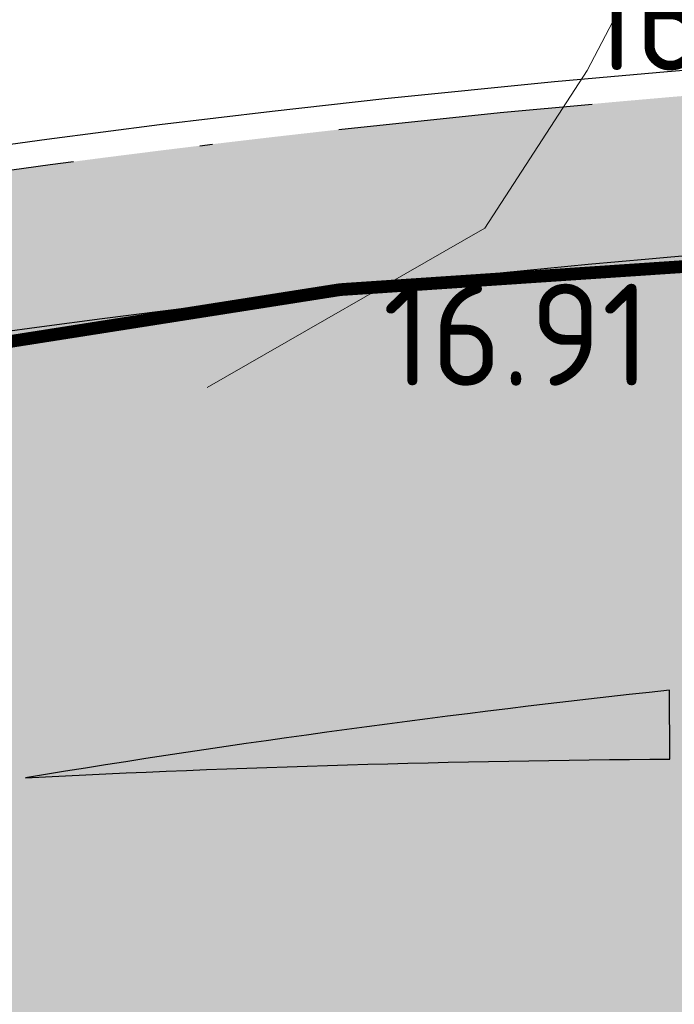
# Model space of a CAD drawing. Header units: metres. Extents: x 174255 to 175175, y 462028 to 462911.
# Tile 34 of 256: x 174549.48 to 174554.63, y 462265.46 to 462273.19. Entities that reach past the tile are written whole.
import ezdxf

# ---------------------------------------------------------------- set-up
doc = ezdxf.new("R2010")
doc.units = ezdxf.units.M
for name, pattern in [('VH-GELEIDEBAND_50X200', [8, 4, -2, 0, -2]), ('VH-OPSLUITBAND_100X200', [16, 8, -2, 4, -2]), ('VW-1-1_STREEP', [2, 1, -1])]:
    doc.linetypes.add(name, pattern=pattern)
for name, color, linetype, lineweight in [('B-ME-AL-PEIL_MAAIVELD-T20', 8, 'Continuous', 20), ('B-ME-VH-VERHARDING_PUIN-G', 8, 'Continuous', 20), ('B-WE-VH-KANTOPSLUITING_ACHTERKANTBAND-G', 252, 'Continuous', 25), ('B-WE-VH-KANTOPSLUITING_GELEIDEBAND_50-200X200-G', 252, 'VH-GELEIDEBAND_50X200', 25), ('B-WE-VH-KANTOPSLUITING_OPSLUITBAND_100X200-G', 252, 'VH-OPSLUITBAND_100X200', 25), ('B-WE-VW-MARKERING_LANGS_STREEP_11_010-G', 8, 'VW-1-1_STREEP', 13), ('B-WE-VW-MARKERING_PUNTSTUK-G', 252, 'Continuous', 25), ('N-WE-VH-VERHARDING_ASFALT_RIJBAAN-V', 254, 'Continuous', 25), ('N-WE-VH-VERHARDING_ASFALT_ROOD-V', 11, 'Continuous', 25), ('N-WE-VW-MARKERING_LANGS_STREEP_11_010-G', 7, 'VW-1-1_STREEP', 13), ('N-WE-VW-MARKERING_PUNTSTUK-G', 7, 'Continuous', 25), ('N-WE-VW-MARKERING_PUNTSTUK-V', 7, 'Continuous', 25)]:
    doc.layers.add(name, color=color, linetype=linetype, lineweight=lineweight)
doc.layers.add('N-WE-VH-MATERIAALGRENS-G', color=15, linetype='Continuous')
doc.styles.add('NLCS-ISO-M500-T20', font='NLCS-ISO.ttf', dxfattribs={"height": 1})

msp = doc.modelspace()

# ---------------------------------------------------------------- hatches: boundary and pattern name
at = {"layer": 'B-WE-VW-MARKERING_PUNTSTUK-G'}
h = msp.add_hatch(color=256, dxfattribs=at)
h.dxf.hatch_style = 1
h.paths.add_polyline_path([(174554.5882708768, 462267.9276283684, 0.01384096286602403), (174549.5291973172, 462267.2403526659, -0.01108924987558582), (174554.5919660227, 462267.3872958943)])
at = {"layer": 'N-WE-VH-VERHARDING_ASFALT_RIJBAAN-V'}
h = msp.add_hatch(color=256, dxfattribs=at)
h.dxf.hatch_style = 1
h.paths.add_polyline_path([(174503.6891395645, 462248.8143771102, -0.1523401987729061), (174562.0717171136, 462263.893238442), (174562.2236191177, 462267.1953024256, -0.4281171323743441), (174561.7249146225, 462267.7196140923), (174561.7362275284, 462267.9519982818, -0.3950370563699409), (174562.2270014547, 462268.4276115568), (174562.1843009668, 462271.7065995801, 0.1363576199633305), (174508.8552923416, 462256.1366093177), (174493.9970206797, 462246.9221516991, 0.008693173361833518), (174479.2451719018, 462237.4146729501, -0.009743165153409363), (174462.804324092, 462226.8674407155), (174439.7477566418, 462212.702475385), (174424.9954434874, 462203.719730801), (174426.6240007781, 462200.8053942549), (174441.5798745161, 462209.7203043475), (174464.6364419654, 462223.8852696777, 0.009743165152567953), (174481.1920887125, 462234.5061484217, -0.008693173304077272), (174495.8416462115, 462243.9477010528)])
at = {"layer": 'N-WE-VH-VERHARDING_ASFALT_ROOD-V'}
h = msp.add_hatch(color=256, dxfattribs=at)
h.dxf.hatch_style = 1
h.paths.add_polyline_path([(174439.7477566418, 462212.702475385), (174462.804324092, 462226.8674407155, 0.009743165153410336), (174479.2451719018, 462237.4146729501, -0.008693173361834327), (174493.9970206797, 462246.9221516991), (174508.8552923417, 462256.1366093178, -0.149250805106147), (174567.4270201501, 462271.6423784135), (174568.1008289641, 462271.6170854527), (174568.1477175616, 462272.8662057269), (174567.4739087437, 462272.8914986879, 0.01025474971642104), (174563.1679898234, 462272.9647533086), (174562.1680243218, 462272.9564936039, 0.1363576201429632), (174508.1964974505, 462257.1989130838), (174493.3382258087, 462247.9844554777, 0.008693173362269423), (174478.5498444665, 462238.4534317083, -0.009743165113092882), (174462.149996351, 462227.932501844), (174442.6525692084, 462215.9541195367), (174441.8005203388, 462215.43065729), (174439.0934288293, 462213.7675364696, -0.007454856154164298), (174438.9396123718, 462213.6761686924), (174424.2933201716, 462204.9761948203), (174424.9954434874, 462203.719730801)])
at = {"layer": 'N-WE-VW-MARKERING_PUNTSTUK-V'}
h = msp.add_hatch(color=256, dxfattribs=at)
h.dxf.hatch_style = 1
h.paths.add_polyline_path([(174554.5882708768, 462267.9276283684, 0.01384096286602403), (174549.5291973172, 462267.2403526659, -0.01108924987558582), (174554.5919660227, 462267.3872958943)])

# ---------------------------------------------------------------- linework, layer by layer
at = {"layer": 'B-ME-VH-VERHARDING_PUIN-G'}
msp.add_lwpolyline([(174550.9580642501, 462270.3030263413), (174553.1386967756, 462271.5561292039), (174553.9414047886, 462272.7938522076), (174555.2709586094, 462275.3272971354), (174556.2829048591, 462278.6704929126)], dxfattribs=at)
at = {"layer": 'B-WE-VH-KANTOPSLUITING_ACHTERKANTBAND-G'}
for centre, radius, start, end in [((174563.5352665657, 462167.965395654), 107.0000000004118, 87.85028068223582, 121.8059000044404), ((174563.5352665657, 462167.965395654), 107.0000000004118, 87.85028068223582, 121.8059000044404), ((174563.5352548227, 462167.9654219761), 105.1999714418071, 90.74556486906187, 121.8054023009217), ((174563.5352548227, 462167.9654219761), 105.1999714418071, 90.74556486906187, 121.8054023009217)]:
    msp.add_arc(centre, radius, start, end, dxfattribs=at)
at = {"layer": 'B-WE-VH-KANTOPSLUITING_GELEIDEBAND_50-200X200-G', "ltscale": 0.5}
msp.add_arc((174563.5352665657, 462167.965395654), 105.0000000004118, 90.74608977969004, 121.8054001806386, dxfattribs=at)
msp.add_arc((174563.5352665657, 462167.965395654), 105.0000000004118, 90.74608977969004, 121.8054001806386, dxfattribs=at)
at = {"layer": 'B-WE-VH-KANTOPSLUITING_OPSLUITBAND_100X200-G', "ltscale": 0.5}
msp.add_arc((174563.5352665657, 462167.965395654), 107.1000000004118, 87.85028068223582, 121.8059000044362, dxfattribs=at)
msp.add_arc((174563.5352665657, 462167.965395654), 107.1000000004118, 87.85028068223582, 121.8059000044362, dxfattribs=at)
at = {"layer": 'B-WE-VW-MARKERING_LANGS_STREEP_11_010-G', "ltscale": 2, "flags": 128}
msp.add_lwpolyline([(174443.8288910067, 462215.2097491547, 0.1, 0.1, 0), (174462.804324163, 462226.8674407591, 0.1, 0.1, 0.00974316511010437), (174479.2451718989, 462237.4146729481, 0.1, 0.1, -0.008693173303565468), (174493.9970205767, 462246.9221516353, 0.1, 0.1, 0), (174508.8552923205, 462256.1366093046, 0.1, 0.1, -0.1339038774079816), (174561.1844485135, 462271.6887584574, 0.1, 0.1, -0.1339038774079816)], format="xyseb", dxfattribs=at)
at = {"layer": 'B-WE-VW-MARKERING_PUNTSTUK-G', "flags": 128}
msp.add_lwpolyline([(174554.5882708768, 462267.9276283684, 0.01384096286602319), (174549.5291973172, 462267.2403526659, -0.01108924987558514), (174554.5919660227, 462267.3872958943), (174554.5882708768, 462267.9276283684)], format="xyb", dxfattribs=at)
at = {"layer": 'N-WE-VH-MATERIAALGRENS-G', "flags": 128}
msp.add_lwpolyline([(174439.7477566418, 462212.702475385), (174462.804324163, 462226.8674407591, 0.00974316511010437), (174479.2451718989, 462237.4146729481, -0.008693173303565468), (174493.9970205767, 462246.9221516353), (174508.8552923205, 462256.1366093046, -0.1492506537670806), (174567.4269862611, 462271.6423794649), (174568.10079363, 462271.6170867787)], format="xyb", dxfattribs=at)
at = {"layer": 'N-WE-VW-MARKERING_LANGS_STREEP_11_010-G', "ltscale": 2, "const_width": 0.1, "flags": 128}
msp.add_lwpolyline([(174443.8288910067, 462215.2097491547), (174462.804324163, 462226.8674407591, 0.00974316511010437), (174479.2451718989, 462237.4146729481, -0.008693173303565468), (174493.9970205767, 462246.9221516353), (174508.8552923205, 462256.1366093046, -0.1339038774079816), (174561.1844485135, 462271.6887584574, -0.1339038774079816)], format="xyb", dxfattribs=at)
at = {"layer": 'N-WE-VW-MARKERING_PUNTSTUK-G', "flags": 128}
msp.add_lwpolyline([(174554.5882708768, 462267.9276283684, 0.01384096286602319), (174549.5291973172, 462267.2403526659, -0.01108924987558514), (174554.5919660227, 462267.3872958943), (174554.5882708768, 462267.9276283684)], format="xyb", dxfattribs=at)

# ---------------------------------------------------------------- texts
at = {"layer": 'B-ME-AL-PEIL_MAAIVELD-T20', "style": 'NLCS-ISO-M500-T20'}
for s, p in [('16.84', (174553.9414047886, 462272.7938522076)), ('16.91', (174552.3359887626, 462270.3184062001)), ('16,92', (174547.0449294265, 462269.9562745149))]:
    msp.add_text(s, height=0.8, dxfattribs=at).set_placement(p)

doc.saveas('drawing.dxf')
